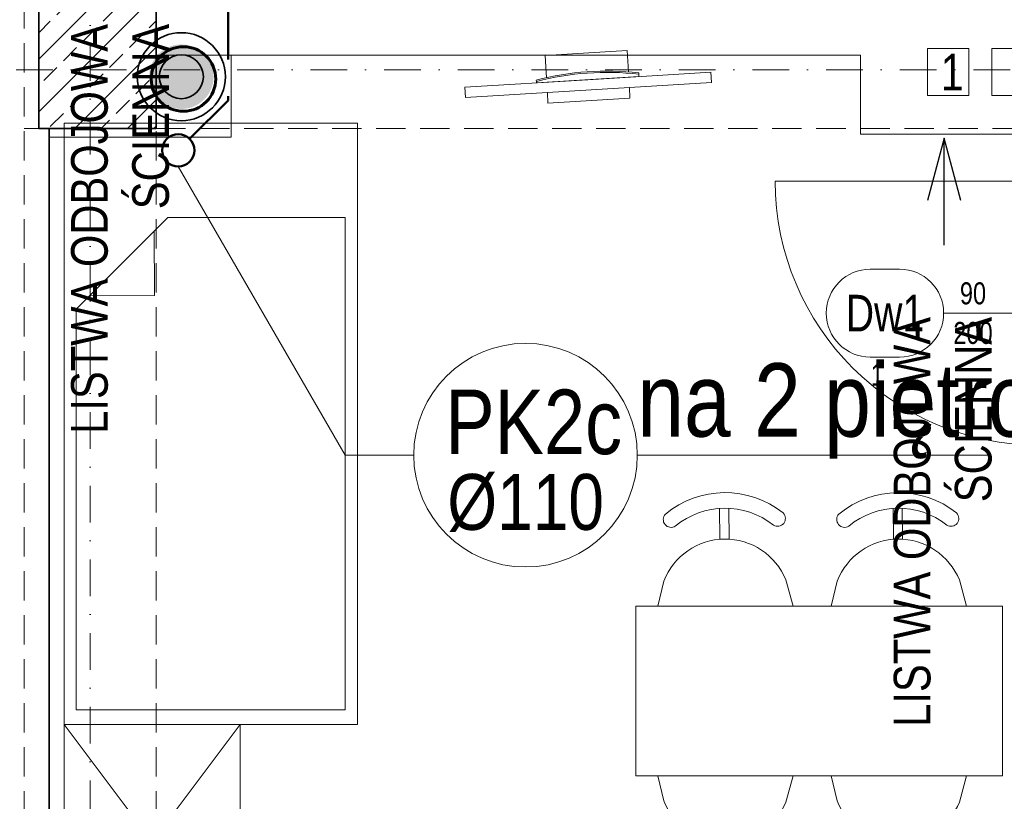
# Model space of a CAD drawing. Header units: millimetres. Extents: x -96593 to 66336, y -23969 to 7139.
# Tile 19 of 256: x -90263 to -89928, y -11686 to -11419. Entities that reach past the tile are written whole.
import ezdxf
from ezdxf.enums import TextEntityAlignment as Align

# ---------------------------------------------------------------- set-up
doc = ezdxf.new("R2010")
doc.units = ezdxf.units.MM
for name, pattern in [('DASHDOT', [1, 0.5, -0.25, 0, -0.25]), ('DASHED', [0.75, 0.5, -0.25]), ('DASHEDX2', [1.5, 1, -0.5])]:
    doc.linetypes.add(name, pattern=pattern)
for name, color, linetype, lineweight in [('BA_drz', 7, 'Continuous', 18), ('BA_KS_ist.', 34, 'Continuous', 50), ('BA_sym', 7, 'Continuous', 18), ('BA_txc', 1, 'Continuous', 18), ('BA_txs', 2, 'Continuous', 18), ('MM_KS_OPISY', 7, 'Continuous', 9), ('mm_went_opis', 7, 'Continuous', 15), ('PG_KONSTRUKCJA', 5, 'Continuous', 35), ('PG_OSIE', 1, 'DASHDOT', 18), ('PG_PODCIĄGI', 1, 'DASHED', 18), ('PG_PRZERYWANE_ŚREDNIE', 1, 'DASHEDX2', 18), ('PG_SZRAF', 1, 'Continuous', 18), ('PG_WIDOKOWE_CIENKIE', 1, 'Continuous', 18), ('PG_WYMIARY', 1, 'Continuous', 18), ('PG_WYPOSAŻENIE', 1, 'Continuous', 18), ('PG_ŚCIANY_DZIAŁOWE', 3, 'Continuous', 18), ('PG_ŚCIANY_SŁUPY', 4, 'Continuous', 35)]:
    doc.layers.add(name, color=color, linetype=linetype, lineweight=lineweight)
doc.layers.add('BA_pom', color=6, linetype='Continuous', lineweight=18, plot=False)
doc.styles.add('BIKTS', font='bikromsw.shx', dxfattribs={"width": 0.85})
doc.styles.get("Standard").update_dxf_attribs({"font": 'arial.ttf'})

# ---------------------------------------------------------------- blocks, each defined once
blk = doc.blocks.new('A$C243F7E6F')
at = {"layer": 'PG_SZRAF'}
h = blk.add_hatch(dxfattribs=at)
h.set_pattern_fill('ANSI33', color=256, scale=2)
h.set_pattern_definition([(45, (-6891.598, -2675.306), (-8.980256, 8.980256), []), (45, (-6882.618, -2675.306), (-8.980256, 8.980256), [6.35, -3.175])])
h.paths.add_polyline_path([(0, 0), (40, 0), (40, -40), (0, -40)])
at = {"layer": 'PG_KONSTRUKCJA'}
blk.add_lwpolyline([(0, 0), (40, 0), (40, -40), (0, -40), (0, 0)], dxfattribs=at)
blk = doc.blocks.new('dr1h901')
at = {"color": 0}
blk.add_line((-0.5, 0), (-0.5, 1), dxfattribs=at)
blk.add_line((0, 0.3622), (0, -0.2655))
blk.add_arc((-0.5, 0), 1, 0, 90, dxfattribs=at)
blk = doc.blocks.new('symdrz')
blk.add_lwpolyline([(-10, -30, -1), (-10, 30), (10, 30, -1), (10, -30)], format="xyb", close=True)
at = {"style": 'BIKTS', "width": 0.8}
blk.add_attdef('SZERDRZ', text='', height=25, dxfattribs=at).set_placement((77.15, 8.8), align=Align.CENTER)
blk.add_attdef('SYMDRZ', text='', height=25, dxfattribs=at).set_placement((0, 0), align=Align.MIDDLE)
blk.add_attdef('WYSDRZ', text='', height=25, dxfattribs=at).set_placement((77.15, -9.49), align=Align.TOP_CENTER)
blk = doc.blocks.new('A$C8890cfa8')
at = {"layer": 'PG_WYPOSAŻENIE', "color": 18, "true_color": 0x000000}
for p, q in [((63.4, 95.86), (32.15, 64.61)), ((58.89, 91.34), (58.81, 69.2)), ((58.81, 69.2), (36.82, 69.27))]:
    blk.add_line(p, q, dxfattribs=at)
blk.add_lwpolyline([(0, 100), (0, 0), (205, 0), (205, 100)], close=True, dxfattribs=at)
blk.add_lwpolyline([(32.15, 64.61), (32.15, 4.14), (200, 4.14), (200, 95.86), (63.4, 95.86)], dxfattribs=at)
blk = doc.blocks.new('A$C25dec356')
at = {"layer": 'PG_WYPOSAŻENIE', "color": 251, "true_color": 0x636466}
for p, q in [((18.97, 84.15), (21.08, 168.12)), ((21.08, 168.12), (28.08, 167.95)), ((23.85, 0), (28.08, 167.95)), ((18.19, 119.18), (17.31, 119.2)), ((19.85, 119.14), (18.09, 49.16)), ((18.19, 119.18), (19.85, 119.14)), ((1.41, 112.6), (0, 56.62)), ((1.41, 112.6), (16.02, 112.23)), ((26.67, 111.96), (33.84, 111.78)), ((33.84, 111.78), (32.43, 55.8)), ((18.97, 84.15), (16.85, 0.18)), ((0, 56.62), (15.19, 56.24)), ((25.26, 55.98), (32.43, 55.8)), ((16.28, 49.2), (17.16, 49.19)), ((18.09, 49.16), (17.16, 49.19)), ((16.85, 0.18), (23.85, 0))]:
    blk.add_line(p, q, dxfattribs=at)
for centre, radius, start, end in [((201.33, 81.48), 187.85, 168.41591, 189.89322), ((202.27, 81.46), 187.9, 168.41974, 189.88946)]:
    blk.add_arc(centre, radius, start, end, dxfattribs=at)
blk = doc.blocks.new('A$C5d8eeb17')
at = {"layer": 'PG_WYPOSAŻENIE', "color": 251, "true_color": 0x636466}
for p, q in [((38.75, 0), (38.75, 125)), ((38.75, 125), (96.51, 125)), ((96.51, 0), (96.51, 125)), ((29.78, 110.32), (38.75, 112.71)), ((5.34, 90.84), (15.88, 90.94)), ((5.37, 87.7), (15.91, 87.8)), ((38.75, 66.59), (30.19, 68.7)), ((29.78, 51.21), (38.75, 53.6)), ((5.34, 31.72), (15.88, 31.83)), ((5.37, 28.58), (15.91, 28.69)), ((38.75, 7.48), (30.19, 9.58)), ((96.51, 0), (38.75, 0))]:
    blk.add_line(p, q, dxfattribs=at)
for centre, radius, start, end in [((31.82, 89.53), 31.82, 141.4442, 219.6752), ((8.8, 107.44), 2.68, 328.6779, 134.2106), ((38.22, 89.59), 22.39, 112.1553, 248.9642), ((31.82, 89.53), 26.51, 141.4442, 219.6752), ((9.16, 71.17), 2.68, 226.9089, 32.4416), ((8.8, 48.32), 2.68, 328.6779, 134.2106), ((38.22, 30.47), 22.39, 112.1553, 248.9642), ((31.82, 30.41), 31.82, 141.4442, 219.6752), ((31.82, 30.41), 26.51, 141.4442, 219.6752), ((9.16, 12.05), 2.68, 226.9089, 32.4416)]:
    blk.add_arc(centre, radius, start, end, dxfattribs=at)
blk = doc.blocks.new('A$Ceb5f21af')
at = {"layer": 'PG_WYPOSAŻENIE', "color": 18, "true_color": 0x000000}
blk.add_lwpolyline([(60, 285), (60, 365), (0, 365), (0, 285), (60, 285), (0, 365), (60, 365), (0, 285)], dxfattribs=at)
at = {"color": 18, "lineweight": 30, "true_color": 0x000000, "xscale": 0.4999999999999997, "yscale": 0.4999999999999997, "zscale": 0.4999999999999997, "rotation": 274.9434522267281}
blk.add_blockref('A$C25dec356', (135.78, 590.58), dxfattribs=at)
at = {"layer": 'PG_PRZERYWANE_ŚREDNIE', "color": 4, "xscale": -1, "rotation": 89.99999999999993}
blk.add_blockref('A$C8890cfa8', (100, 570), dxfattribs=at)
at = {"layer": 'PG_WYMIARY', "color": 18, "true_color": 0x000000, "rotation": 270}
blk.add_blockref('A$C5d8eeb17', (194.89, 444.01), dxfattribs=at)
at = {"layer": 'PG_WYMIARY', "color": 18, "true_color": 0x000000, "xscale": -1, "rotation": 270}
blk.add_blockref('A$C5d8eeb17', (194.89, 308.75), dxfattribs=at)
at = {"layer": 'BA_txs', "color": 18, "true_color": 0x000000, "char_height": 12.5, "width": 265.5977, "attachment_point": 3, "rotation": 90, "style": 'BIKTS'}
for insert in [(2.4, 603.78), (282.83, 503.9)]:
    blk.add_mtext('LISTWA ODBOJOWA\\P ŚCIENNA', dxfattribs=dict(at, insert=insert))
blk = doc.blocks.new('A$C19ebea96')
at = {"layer": 'PG_WIDOKOWE_CIENKIE', "color": 40, "true_color": 0xf8d731}
for points in [[(211.94, -1217.76), (197.94, -1217.76), (197.94, -1233.76), (211.94, -1233.76)], [(233.82, -1217.76), (219.82, -1217.76), (219.82, -1233.76), (233.82, -1233.76)]]:
    blk.add_lwpolyline(points, close=True, dxfattribs=at)
at = {"layer": 'PG_ŚCIANY_SŁUPY', "color": 40, "true_color": 0xf8d731}
for radius in [15, 7.5]:
    blk.add_circle((-56.45, -1227.39), radius, dxfattribs=at)
blk = doc.blocks.new('A$C5DA075D8')
at = {"layer": 'mm_went_opis', "color": 252, "lineweight": 30}
for points in [[(1244.15, 748.14), (1238.45, 769.39), (1232.76, 748.14)], [(1238.45, 732.94), (1238.45, 769.39)]]:
    blk.add_lwpolyline(points, dxfattribs=at)
at = {"layer": 'PG_OSIE', "color": 252, "ltscale": 25}
for points in [[(947.34, 2784.36), (947.34, 0)], [(696.17, 792.76), (2976.42, 792.76)]]:
    blk.add_lwpolyline(points, dxfattribs=at)
at = {"layer": 'PG_PODCIĄGI', "color": 252, "ltscale": 20}
for points in [[(924.84, 2631.76), (924.84, 157.76)], [(969.84, 2631.76), (969.84, 157.76)], [(924.84, 772.76), (2778.84, 772.76)]]:
    blk.add_lwpolyline(points, dxfattribs=at)
at = {"layer": 'PG_ŚCIANY_DZIAŁOWE', "color": 252}
for points in [[(931.84, 819.26), (1001.84, 819.26), (1001.84, 821.26), (1379.84, 821.26), (1379.84, 812.76), (1380.84, 812.76), (1380.84, 798.26), (1345.84, 798.26), (1277.84, 798.26), (1277.84, 760.26), (1263.84, 760.26), (1263.84, 770.76), (1209.84, 770.76), (1209.84, 797.76), (995.34, 797.76), (969.84, 797.76), (969.84, 812.76), (931.84, 812.76), (931.84, 819.26)], [(995.34, 797.76), (995.34, 769.76), (933.34, 769.76)]]:
    blk.add_lwpolyline(points, dxfattribs=at)
at = {"layer": 'PG_ŚCIANY_SŁUPY', "color": 252}
blk.add_lwpolyline([(881.84, 826.26), (881.84, 1073.26), (928.84, 1073.26), (928.84, 1047.26), (931.84, 1047.26), (931.84, 812.76), (969.84, 812.76), (969.84, 772.76), (933.34, 772.76), (933.34, 202.76)], dxfattribs=at)
at = {"color": 252}
blk.add_blockref('A$C19ebea96', (1034.84, 2017.76), dxfattribs=at)
at = {"layer": 'BA_drz', "color": 252, "xscale": -90, "yscale": 90, "zscale": -90, "rotation": 90}
blk.add_blockref('dr1h901', (1270.84, 709.76), dxfattribs=at)
at = {"layer": 'BA_sym', "color": 252}
ref = blk.add_blockref('symdrz', (1218.24, 709.76), dxfattribs=dict(at, xscale=-0.5000000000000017, yscale=0.5000000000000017, zscale=0.5000000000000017, rotation=359.9999952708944))
ref.add_attrib('Symdrz', 'Dw1', dxfattribs={"height": 12.5, "rotation": 360, "style": 'BIKTS', "width": 0.8}).set_placement((1218.24, 709.76), align=Align.MIDDLE_CENTER)
ref.add_attrib('Szerdrz', '90', dxfattribs={"layer": 'BA_txc', "height": 7.5, "rotation": 360, "style": 'BIKTS', "width": 0.8}).set_placement((1248.24, 716.51), align=Align.MIDDLE_CENTER)
ref.add_attrib('Wysdrz', '200', dxfattribs={"layer": 'BA_txc', "height": 7.5, "rotation": 360, "style": 'BIKTS', "width": 0.8}).set_placement((1248.24, 703.01), align=Align.MIDDLE_CENTER)
ref.add_attrib('Sztuk', '1', (1213.39, 685.01), dxfattribs={"layer": 'BA_pom', "height": 7.5, "rotation": 360, "style": 'BIKTS', "width": 0.8})
at = {"layer": 'PG_KONSTRUKCJA', "color": 252}
blk.add_blockref('A$C243F7E6F', (929.84, 812.76), dxfattribs=at)
at = {"layer": 'PG_PRZERYWANE_ŚREDNIE', "color": 252}
blk.add_blockref('A$Ceb5f21af', (938.4, 204.56), dxfattribs=at)
at = {"layer": 'mm_went_opis', "color": 252, "lineweight": 30, "style": 'BIKTS', "width": 0.85}
blk.add_text('1', height=12.5, dxfattribs=at).set_placement((1237.22, 785.66))
blk = doc.blocks.new('A$Cf7ba70b6')
at = {"layer": 'BA_KS_ist.', "color": 1, "linetype": 'Continuous', "ltscale": 25}
blk.add_circle((7.5, -1821.5), 5.5, dxfattribs=at)

msp = doc.modelspace()

# ---------------------------------------------------------------- hatches: boundary and pattern name
at = {"layer": 'mm_went_opis', "lineweight": 60}
h = msp.add_hatch(color=4, dxfattribs=at)
h.dxf.hatch_style = 1
h.paths.add_polyline_path([(-90219.4, -11438.71, 0.00845), (-90219.39, -11439.08), (-90197.4, -11439.08, 0.00845), (-90197.4, -11438.71, 1)])
h.paths.add_polyline_path([(-90197.4, -11439.08), (-90219.39, -11439.08, 0.966758)])

# ---------------------------------------------------------------- linework, layer by layer
at = {"layer": 'BA_KS_ist.', "linetype": 'DASHED', "ltscale": 50}
for p in [(-90192.45, -11407.82), (-90205.56, -11459.93)]:
    msp.add_line(p, (-90192.45, -11446.82), dxfattribs=at)
at = {"layer": 'BA_KS_ist.', "linetype": 'Continuous', "ltscale": 25}
msp.add_circle((-90209.45, -11463.82), 5.5, dxfattribs=at)
at = {"layer": 'MM_KS_OPISY'}
for p, q in [((-90152.58, -11567.74), (-90209.45, -11469.32)), ((-90129.18, -11567.74), (-90152.58, -11567.74)), ((-90052.98, -11567.74), (-89932.29, -11567.74))]:
    msp.add_line(p, q, dxfattribs=at)
msp.add_circle((-90091.08, -11567.74), 38.1, dxfattribs=at)
at = {"layer": 'mm_went_opis', "color": 4, "lineweight": 60}
msp.add_circle((-90207.68, -11439.51), 11, dxfattribs=at)

# ---------------------------------------------------------------- block references
at = {"layer": 'BA_drz', "color": 252, "xscale": -90, "yscale": 90, "zscale": -90, "rotation": 89.99999999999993}
msp.add_blockref('dr1h901', (-89915.95, -11519.32), dxfattribs=at)
at = {"layer": 'BA_sym', "color": 252}
ref = msp.add_blockref('symdrz', (-89968.55, -11519.32), dxfattribs=dict(at, xscale=-0.5000000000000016, yscale=0.5000000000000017, zscale=0.5000000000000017, rotation=359.9999952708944))
ref.add_attrib('Symdrz', 'Dw1', dxfattribs={"height": 12.5, "rotation": 360, "style": 'BIKTS', "width": 0.8}).set_placement((-89968.55, -11519.32), align=Align.MIDDLE_CENTER)
ref.add_attrib('Szerdrz', '90', dxfattribs={"layer": 'BA_txc', "height": 7.5, "rotation": 360, "style": 'BIKTS', "width": 0.8}).set_placement((-89938.55, -11512.57), align=Align.MIDDLE_CENTER)
ref.add_attrib('Wysdrz', '200', dxfattribs={"layer": 'BA_txc', "height": 7.5, "rotation": 360, "style": 'BIKTS', "width": 0.8}).set_placement((-89938.55, -11526.07), align=Align.MIDDLE_CENTER)
ref.add_attrib('Sztuk', '1', (-89973.41, -11544.07), dxfattribs={"layer": 'BA_pom', "height": 7.5, "rotation": 360, "style": 'BIKTS', "width": 0.8})
at = {"layer": 'mm_went_opis', "color": 2, "lineweight": 60}
msp.add_blockref('A$C5DA075D8', (-91186.79, -12229.08), dxfattribs=at)
at = {"layer": 'mm_went_opis', "lineweight": 60}
msp.add_blockref('A$Cf7ba70b6', (-90216.95, -9642.32), dxfattribs=at)

# ---------------------------------------------------------------- texts
at = {"layer": 'MM_KS_OPISY', "attachment_point": 1}
for s, width, insert, char_height in [('{\\fArial Narrow|b0|i0|c238|p34;na 2 piętro}', 200.9859, (-90052.98, -11536.42), 25), ('{\\fArial Narrow|b0|i0|c238|p34;PK2c}', 25.4, (-90118.4, -11545.39), 22), ('{\\fArial Narrow|b0|i0|c238|p34;%%C110}', 0.5033, (-90117.74, -11574.15), 19.05)]:
    msp.add_mtext_dynamic_manual_height_columns(s, width=width, gutter_width=1, heights=[0], dxfattribs=dict(at, insert=insert, char_height=char_height))

doc.saveas('drawing.dxf')
